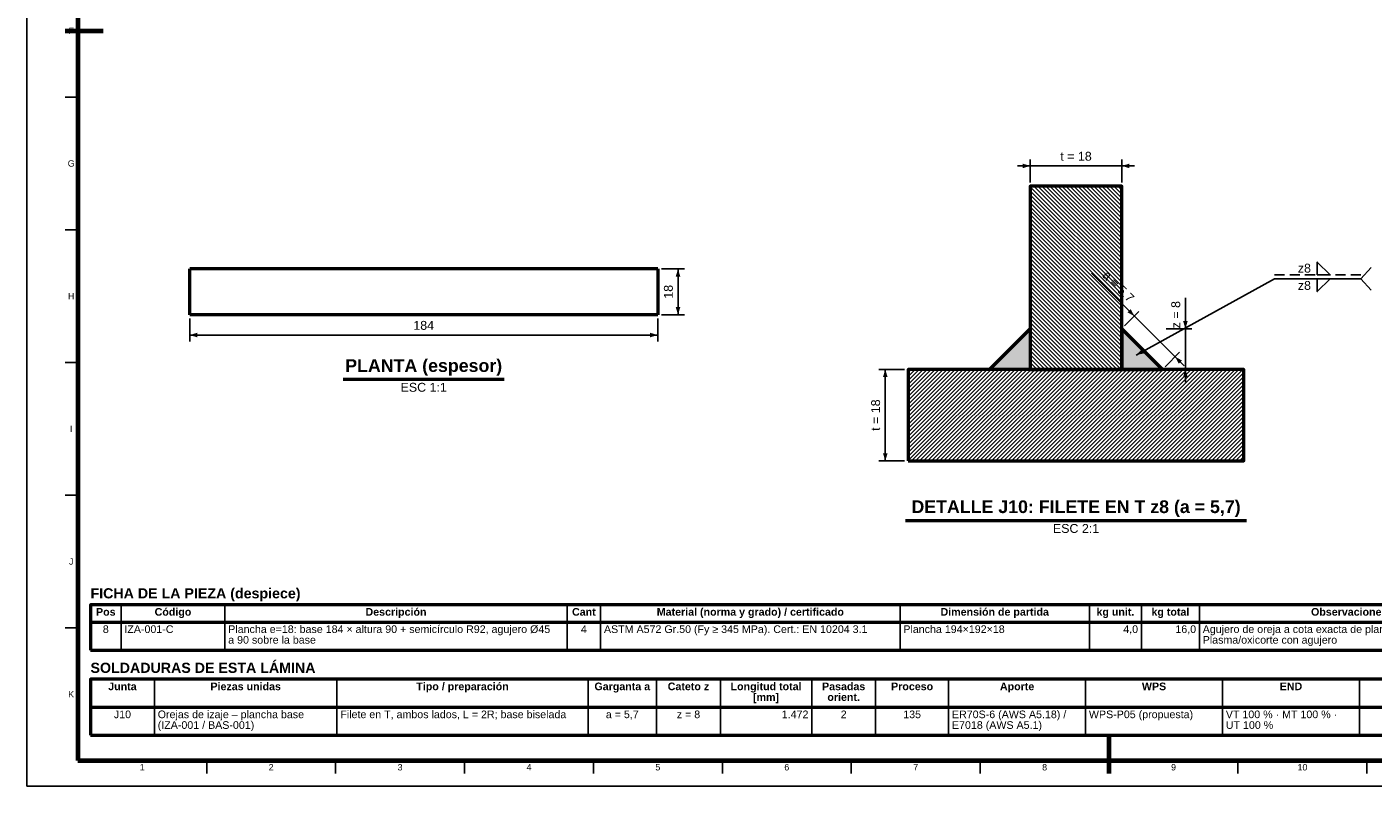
# Model space of a CAD drawing. Header units: millimetres. Extents: x 0 to 841, y 0 to 594.
# Tile 1 of 3: x 0 to 529, y 0 to 298. Entities that reach past the tile are written whole.
import ezdxf
from ezdxf.enums import TextEntityAlignment as Align

# ---------------------------------------------------------------- set-up
doc = ezdxf.new("R2010")
doc.units = ezdxf.units.MM
doc.linetypes.add('OCULTO', pattern=[6, 4, -2])
for name, color, linetype, lineweight in [('ACH', 7, 'CONTINUOUS', 13), ('COTA', 7, 'CONTINUOUS', 25), ('FINA', 7, 'CONTINUOUS', 25), ('MARCO', 7, 'CONTINUOUS', 70), ('OCU', 7, 'OCULTO', 25), ('TXT', 7, 'CONTINUOUS', 25), ('VIS', 7, 'CONTINUOUS', 50)]:
    doc.layers.add(name, color=color, linetype=linetype, lineweight=lineweight)
doc.styles.add('STD', font='LiberationSans-Regular.ttf')
doc.styles.add('STDB', font='LiberationSans-Bold.ttf')

msp = doc.modelspace()

# ---------------------------------------------------------------- hatches: boundary and pattern name
at = {"layer": 'ACH'}
h = msp.add_hatch(dxfattribs=at)
h.set_pattern_fill('ANSI31', scale=0.35, angle=90)
h.paths.add_polyline_path([(394.51, 163.85), (430.51, 163.85), (430.51, 235.85), (394.51, 235.85)])
h = msp.add_hatch(color=7, dxfattribs=at)
h.dxf.hatch_style = 1
h.paths.add_polyline_path([(394.51, 163.85), (378.51, 163.85), (394.51, 179.85)])
h = msp.add_hatch(color=7, dxfattribs=at)
h.dxf.hatch_style = 1
h.paths.add_polyline_path([(430.51, 163.85), (446.51, 163.85), (430.51, 179.85)])
h = msp.add_hatch(dxfattribs=at)
h.set_pattern_fill('ANSI31', scale=0.35)
h.paths.add_polyline_path([(346.51, 127.85), (478.51, 127.85), (478.51, 163.85), (346.51, 163.85)])

# ---------------------------------------------------------------- linework, layer by layer
at = {"layer": 'COTA'}
for p, q in [((394.51, 243.85), (389.51, 243.85)), ((394.51, 237.35), (394.51, 246.35)), ((394.51, 243.85), (430.51, 243.85)), ((430.51, 237.35), (430.51, 246.35)), ((430.51, 243.85), (435.51, 243.85)), ((249.51, 203.35), (258.51, 203.35)), ((256.01, 185.35), (256.01, 203.35)), ((435.46, 184.8), (418.62, 201.64)), ((524.51, 199.45), (528.51, 203.95)), ((436.11, 169.45), (490.51, 199.45)), ((490.51, 199.45), (524.51, 199.45)), ((524.51, 199.45), (528.51, 194.95)), ((455.51, 179.85), (455.51, 191.93)), ((249.51, 185.35), (258.51, 185.35)), ((431.57, 180.91), (437.22, 186.57)), ((435.46, 184.8), (431.92, 188.33)), ((64.01, 183.85), (64.01, 174.85)), ((248.01, 183.85), (248.01, 174.85)), ((435.46, 184.8), (451.46, 168.8)), ((455.51, 179.85), (455.51, 184.85)), ((64.01, 177.35), (248.01, 177.35)), ((448.01, 179.85), (458.01, 179.85)), ((455.51, 163.85), (455.51, 179.85)), ((447.57, 164.91), (453.22, 170.57)), ((451.46, 168.8), (454.99, 165.26)), ((345.01, 163.85), (335.01, 163.85)), ((337.51, 127.85), (337.51, 163.85)), ((448.01, 163.85), (458.01, 163.85)), ((455.51, 163.85), (455.51, 158.85)), ((345.01, 127.85), (335.01, 127.85))]:
    msp.add_line(p, q, dxfattribs=at)
for points in [[(507.38, 201.05), (507.38, 206.05), (512.38, 201.05)], [(507.38, 199.45), (507.38, 194.45), (512.38, 199.45)]]:
    msp.add_lwpolyline(points, close=True, dxfattribs=at)
for points in [[(394.51, 243.85), (391.51, 244.75), (391.51, 242.95)], [(430.51, 243.85), (433.51, 242.95), (433.51, 244.75)], [(256.01, 203.35), (255.11, 200.35), (256.91, 200.35)], [(256.01, 185.35), (256.91, 188.35), (255.11, 188.35)], [(435.46, 184.8), (433.97, 187.56), (432.7, 186.28)], [(455.51, 179.85), (456.41, 182.85), (454.61, 182.85)], [(64.01, 177.35), (67.01, 176.45), (67.01, 178.25)], [(248.01, 177.35), (245.01, 178.25), (245.01, 176.45)], [(436.11, 169.45), (439.17, 170.11), (438.3, 171.69)], [(451.46, 168.8), (452.94, 166.04), (454.21, 167.31)], [(337.51, 163.85), (336.61, 160.85), (338.41, 160.85)], [(455.51, 163.85), (454.61, 160.85), (456.41, 160.85)], [(337.51, 127.85), (338.41, 130.85), (336.61, 130.85)]]:
    msp.add_solid(points, dxfattribs=at)
at = {"layer": 'FINA'}
for p, q in [((20, 270.91), (15, 270.91)), ((20, 218.73), (15, 218.73)), ((20, 166.55), (15, 166.55)), ((20, 114.36), (15, 114.36)), ((37.01, 71.3), (37.01, 53.5)), ((77.85, 71.3), (77.85, 53.5)), ((212.38, 71.3), (212.38, 53.5)), ((225.59, 71.3), (225.59, 53.5)), ((343.31, 71.3), (343.31, 53.5)), ((417.78, 71.3), (417.78, 53.5)), ((438.2, 71.3), (438.2, 53.5)), ((461.02, 71.3), (461.02, 53.5)), ((25, 64.5), (646, 64.5)), ((20, 62.18), (15, 62.18)), ((50.13, 42), (50.13, 20)), ((121.92, 42), (121.92, 20)), ((220.63, 42), (220.63, 20)), ((247.55, 42), (247.55, 20)), ((272.68, 42), (272.68, 20)), ((308.58, 42), (308.58, 20)), ((333.71, 42), (333.71, 20)), ((362.42, 42), (362.42, 20)), ((416.27, 42), (416.27, 20)), ((470.11, 42), (470.11, 20)), ((523.95, 42), (523.95, 20)), ((25, 31), (646, 31)), ((70.69, 10), (70.69, 5)), ((121.38, 10), (121.38, 5)), ((172.06, 10), (172.06, 5)), ((222.75, 10), (222.75, 5)), ((273.44, 10), (273.44, 5)), ((324.12, 10), (324.12, 5)), ((374.81, 10), (374.81, 5)), ((425.5, 10), (425.5, 5)), ((476.19, 10), (476.19, 5)), ((526.88, 10), (526.88, 5))]:
    msp.add_line(p, q, dxfattribs=at)
msp.add_lwpolyline([(0, 0), (841, 0), (841, 594), (0, 594)], close=True, dxfattribs=at)
at = {"layer": 'MARCO'}
for p, q in [((15, 297), (30, 297)), ((425.5, 5), (425.5, 20))]:
    msp.add_line(p, q, dxfattribs=at)
msp.add_lwpolyline([(20, 10), (831, 10), (831, 584), (20, 584)], close=True, dxfattribs=at)
at = {"layer": 'OCU'}
msp.add_line((490.51, 201.05), (524.51, 201.05), dxfattribs=at)
at = {"layer": 'VIS'}
for p, q in [((124.31, 159.95), (187.71, 159.95)), ((345.44, 104.45), (479.58, 104.45)), ((25, 71.3), (25, 53.5)), ((25, 53.5), (646, 53.5)), ((25, 42), (25, 20)), ((25, 20), (646, 20))]:
    msp.add_line(p, q, dxfattribs=at)
for points in [[(394.51, 163.85), (430.51, 163.85), (430.51, 235.85), (394.51, 235.85)], [(394.51, 163.85), (378.51, 163.85), (394.51, 179.85)], [(394.51, 163.85), (378.51, 163.85), (394.51, 179.85)], [(430.51, 163.85), (446.51, 163.85), (430.51, 179.85)], [(430.51, 163.85), (446.51, 163.85), (430.51, 179.85)], [(346.51, 127.85), (478.51, 127.85), (478.51, 163.85), (346.51, 163.85)], [(25, 64.5), (646, 64.5), (646, 71.3), (25, 71.3)], [(25, 31), (646, 31), (646, 42), (25, 42)]]:
    msp.add_lwpolyline(points, close=True, dxfattribs=at)
for points in [[(64.01, 185.35), (64.01, 203.35)], [(248.01, 203.35), (247.41, 203.35), (246.8, 203.35), (246.2, 203.35), (245.6, 203.35), (245, 203.35), (244.4, 203.35), (243.8, 203.35), (243.2, 203.35), (242.6, 203.35), (241.99, 203.35), (241.39, 203.35), (240.79, 203.35), (240.19, 203.35), (239.59, 203.35), (238.99, 203.35), (238.39, 203.35), (237.78, 203.35), (237.18, 203.35), (236.58, 203.35), (235.98, 203.35), (235.38, 203.35), (234.78, 203.35), (234.18, 203.35), (233.58, 203.35), (232.97, 203.35), (232.37, 203.35), (231.77, 203.35), (231.17, 203.35), (230.57, 203.35), (229.97, 203.35), (229.37, 203.35), (228.77, 203.35), (228.16, 203.35), (227.56, 203.35), (226.96, 203.35), (226.36, 203.35), (225.76, 203.35), (225.16, 203.35), (224.56, 203.35), (223.95, 203.35), (223.35, 203.35), (222.75, 203.35), (222.15, 203.35), (221.55, 203.35), (220.95, 203.35), (220.35, 203.35), (219.75, 203.35), (219.14, 203.35), (218.54, 203.35), (217.94, 203.35), (217.34, 203.35), (216.74, 203.35), (216.14, 203.35), (215.54, 203.35), (214.93, 203.35), (214.33, 203.35), (213.73, 203.35), (213.13, 203.35), (212.53, 203.35), (211.93, 203.35), (211.33, 203.35), (210.73, 203.35), (210.12, 203.35), (209.52, 203.35), (208.92, 203.35), (208.32, 203.35), (207.72, 203.35), (207.12, 203.35), (206.52, 203.35), (205.92, 203.35), (205.31, 203.35), (204.71, 203.35), (204.11, 203.35), (203.51, 203.35), (202.91, 203.35), (202.31, 203.35), (201.71, 203.35), (201.1, 203.35), (200.5, 203.35), (199.9, 203.35), (199.3, 203.35), (198.7, 203.35), (198.1, 203.35), (197.5, 203.35), (196.9, 203.35), (196.29, 203.35), (195.69, 203.35), (195.09, 203.35), (194.49, 203.35), (193.89, 203.35), (193.29, 203.35), (192.69, 203.35), (192.09, 203.35), (191.48, 203.35), (190.88, 203.35), (190.28, 203.35), (189.68, 203.35), (189.08, 203.35), (188.48, 203.35), (187.88, 203.35), (187.27, 203.35), (186.67, 203.35), (186.07, 203.35), (185.47, 203.35), (184.87, 203.35), (184.27, 203.35), (183.67, 203.35), (183.07, 203.35), (182.46, 203.35), (181.86, 203.35), (181.26, 203.35), (180.66, 203.35), (180.06, 203.35), (179.46, 203.35), (178.86, 203.35), (178.26, 203.35), (177.65, 203.35), (177.05, 203.35), (176.45, 203.35), (175.85, 203.35), (175.25, 203.35), (174.65, 203.35), (174.05, 203.35), (173.44, 203.35), (172.84, 203.35), (172.24, 203.35), (171.64, 203.35), (171.04, 203.35), (170.44, 203.35), (169.84, 203.35), (169.24, 203.35), (168.63, 203.35), (168.03, 203.35), (167.43, 203.35), (166.83, 203.35), (166.23, 203.35), (165.63, 203.35), (165.03, 203.35), (164.43, 203.35), (163.82, 203.35), (163.22, 203.35), (162.62, 203.35), (162.02, 203.35), (161.42, 203.35), (160.82, 203.35), (160.22, 203.35), (159.61, 203.35), (159.01, 203.35), (158.41, 203.35), (157.81, 203.35), (157.21, 203.35), (156.61, 203.35), (156.01, 203.35), (155.41, 203.35), (154.8, 203.35), (154.2, 203.35), (153.6, 203.35), (153, 203.35), (152.4, 203.35), (151.8, 203.35), (151.2, 203.35), (150.6, 203.35), (149.99, 203.35), (149.39, 203.35), (148.79, 203.35), (148.19, 203.35), (147.59, 203.35), (146.99, 203.35), (146.39, 203.35), (145.78, 203.35), (145.18, 203.35), (144.58, 203.35), (143.98, 203.35), (143.38, 203.35), (142.78, 203.35), (142.18, 203.35), (141.58, 203.35), (140.97, 203.35), (140.37, 203.35), (139.77, 203.35), (139.17, 203.35), (138.57, 203.35), (137.97, 203.35), (137.37, 203.35), (136.77, 203.35), (136.16, 203.35), (135.56, 203.35), (134.96, 203.35), (134.36, 203.35), (133.76, 203.35), (133.16, 203.35), (132.56, 203.35), (131.95, 203.35), (131.35, 203.35), (130.75, 203.35), (130.15, 203.35), (129.55, 203.35), (128.95, 203.35), (128.35, 203.35), (127.75, 203.35), (127.14, 203.35), (126.54, 203.35), (125.94, 203.35), (125.34, 203.35), (124.74, 203.35), (124.14, 203.35), (123.54, 203.35), (122.93, 203.35), (122.33, 203.35), (121.73, 203.35), (121.13, 203.35), (120.53, 203.35), (119.93, 203.35), (119.33, 203.35), (118.73, 203.35), (118.12, 203.35), (117.52, 203.35), (116.92, 203.35), (116.32, 203.35), (115.72, 203.35), (115.12, 203.35), (114.52, 203.35), (113.92, 203.35), (113.31, 203.35), (112.71, 203.35), (112.11, 203.35), (111.51, 203.35), (110.91, 203.35), (110.31, 203.35), (109.71, 203.35), (109.1, 203.35), (108.5, 203.35), (107.9, 203.35), (107.3, 203.35), (106.7, 203.35), (106.1, 203.35), (105.5, 203.35), (104.9, 203.35), (104.29, 203.35), (103.69, 203.35), (103.09, 203.35), (102.49, 203.35), (101.89, 203.35), (101.29, 203.35), (100.69, 203.35), (100.09, 203.35), (99.48, 203.35), (98.88, 203.35), (98.28, 203.35), (97.68, 203.35), (97.08, 203.35), (96.48, 203.35), (95.88, 203.35), (95.27, 203.35), (94.67, 203.35), (94.07, 203.35), (93.47, 203.35), (92.87, 203.35), (92.27, 203.35), (91.67, 203.35), (91.07, 203.35), (90.46, 203.35), (89.86, 203.35), (89.26, 203.35), (88.66, 203.35), (88.06, 203.35), (87.46, 203.35), (86.86, 203.35), (86.26, 203.35), (85.65, 203.35), (85.05, 203.35), (84.45, 203.35), (83.85, 203.35), (83.25, 203.35), (82.65, 203.35), (82.05, 203.35), (81.44, 203.35), (80.84, 203.35), (80.24, 203.35), (79.64, 203.35), (79.04, 203.35), (78.44, 203.35), (77.84, 203.35), (77.24, 203.35), (76.63, 203.35), (76.03, 203.35), (75.43, 203.35), (74.83, 203.35), (74.23, 203.35), (73.63, 203.35), (73.03, 203.35), (72.43, 203.35), (71.82, 203.35), (71.22, 203.35), (70.62, 203.35), (70.02, 203.35), (69.42, 203.35), (68.82, 203.35), (68.22, 203.35), (67.61, 203.35), (67.01, 203.35), (66.41, 203.35), (65.81, 203.35), (65.21, 203.35), (64.61, 203.35), (64.01, 203.35)], [(248.01, 203.35), (248.01, 185.35)], [(248.01, 185.35), (247.41, 185.35), (246.8, 185.35), (246.2, 185.35), (245.6, 185.35), (245, 185.35), (244.4, 185.35), (243.8, 185.35), (243.2, 185.35), (242.6, 185.35), (241.99, 185.35), (241.39, 185.35), (240.79, 185.35), (240.19, 185.35), (239.59, 185.35), (238.99, 185.35), (238.39, 185.35), (237.78, 185.35), (237.18, 185.35), (236.58, 185.35), (235.98, 185.35), (235.38, 185.35), (234.78, 185.35), (234.18, 185.35), (233.58, 185.35), (232.97, 185.35), (232.37, 185.35), (231.77, 185.35), (231.17, 185.35), (230.57, 185.35), (229.97, 185.35), (229.37, 185.35), (228.77, 185.35), (228.16, 185.35), (227.56, 185.35), (226.96, 185.35), (226.36, 185.35), (225.76, 185.35), (225.16, 185.35), (224.56, 185.35), (223.95, 185.35), (223.35, 185.35), (222.75, 185.35), (222.15, 185.35), (221.55, 185.35), (220.95, 185.35), (220.35, 185.35), (219.75, 185.35), (219.14, 185.35), (218.54, 185.35), (217.94, 185.35), (217.34, 185.35), (216.74, 185.35), (216.14, 185.35), (215.54, 185.35), (214.93, 185.35), (214.33, 185.35), (213.73, 185.35), (213.13, 185.35), (212.53, 185.35), (211.93, 185.35), (211.33, 185.35), (210.73, 185.35), (210.12, 185.35), (209.52, 185.35), (208.92, 185.35), (208.32, 185.35), (207.72, 185.35), (207.12, 185.35), (206.52, 185.35), (205.92, 185.35), (205.31, 185.35), (204.71, 185.35), (204.11, 185.35), (203.51, 185.35), (202.91, 185.35), (202.31, 185.35), (201.71, 185.35), (201.1, 185.35), (200.5, 185.35), (199.9, 185.35), (199.3, 185.35), (198.7, 185.35), (198.1, 185.35), (197.5, 185.35), (196.9, 185.35), (196.29, 185.35), (195.69, 185.35), (195.09, 185.35), (194.49, 185.35), (193.89, 185.35), (193.29, 185.35), (192.69, 185.35), (192.09, 185.35), (191.48, 185.35), (190.88, 185.35), (190.28, 185.35), (189.68, 185.35), (189.08, 185.35), (188.48, 185.35), (187.88, 185.35), (187.27, 185.35), (186.67, 185.35), (186.07, 185.35), (185.47, 185.35), (184.87, 185.35), (184.27, 185.35), (183.67, 185.35), (183.07, 185.35), (182.46, 185.35), (181.86, 185.35), (181.26, 185.35), (180.66, 185.35), (180.06, 185.35), (179.46, 185.35), (178.86, 185.35), (178.26, 185.35), (177.65, 185.35), (177.05, 185.35), (176.45, 185.35), (175.85, 185.35), (175.25, 185.35), (174.65, 185.35), (174.05, 185.35), (173.44, 185.35), (172.84, 185.35), (172.24, 185.35), (171.64, 185.35), (171.04, 185.35), (170.44, 185.35), (169.84, 185.35), (169.24, 185.35), (168.63, 185.35), (168.03, 185.35), (167.43, 185.35), (166.83, 185.35), (166.23, 185.35), (165.63, 185.35), (165.03, 185.35), (164.43, 185.35), (163.82, 185.35), (163.22, 185.35), (162.62, 185.35), (162.02, 185.35), (161.42, 185.35), (160.82, 185.35), (160.22, 185.35), (159.61, 185.35), (159.01, 185.35), (158.41, 185.35), (157.81, 185.35), (157.21, 185.35), (156.61, 185.35), (156.01, 185.35), (155.41, 185.35), (154.8, 185.35), (154.2, 185.35), (153.6, 185.35), (153, 185.35), (152.4, 185.35), (151.8, 185.35), (151.2, 185.35), (150.6, 185.35), (149.99, 185.35), (149.39, 185.35), (148.79, 185.35), (148.19, 185.35), (147.59, 185.35), (146.99, 185.35), (146.39, 185.35), (145.78, 185.35), (145.18, 185.35), (144.58, 185.35), (143.98, 185.35), (143.38, 185.35), (142.78, 185.35), (142.18, 185.35), (141.58, 185.35), (140.97, 185.35), (140.37, 185.35), (139.77, 185.35), (139.17, 185.35), (138.57, 185.35), (137.97, 185.35), (137.37, 185.35), (136.77, 185.35), (136.16, 185.35), (135.56, 185.35), (134.96, 185.35), (134.36, 185.35), (133.76, 185.35), (133.16, 185.35), (132.56, 185.35), (131.95, 185.35), (131.35, 185.35), (130.75, 185.35), (130.15, 185.35), (129.55, 185.35), (128.95, 185.35), (128.35, 185.35), (127.75, 185.35), (127.14, 185.35), (126.54, 185.35), (125.94, 185.35), (125.34, 185.35), (124.74, 185.35), (124.14, 185.35), (123.54, 185.35), (122.93, 185.35), (122.33, 185.35), (121.73, 185.35), (121.13, 185.35), (120.53, 185.35), (119.93, 185.35), (119.33, 185.35), (118.73, 185.35), (118.12, 185.35), (117.52, 185.35), (116.92, 185.35), (116.32, 185.35), (115.72, 185.35), (115.12, 185.35), (114.52, 185.35), (113.92, 185.35), (113.31, 185.35), (112.71, 185.35), (112.11, 185.35), (111.51, 185.35), (110.91, 185.35), (110.31, 185.35), (109.71, 185.35), (109.1, 185.35), (108.5, 185.35), (107.9, 185.35), (107.3, 185.35), (106.7, 185.35), (106.1, 185.35), (105.5, 185.35), (104.9, 185.35), (104.29, 185.35), (103.69, 185.35), (103.09, 185.35), (102.49, 185.35), (101.89, 185.35), (101.29, 185.35), (100.69, 185.35), (100.09, 185.35), (99.48, 185.35), (98.88, 185.35), (98.28, 185.35), (97.68, 185.35), (97.08, 185.35), (96.48, 185.35), (95.88, 185.35), (95.27, 185.35), (94.67, 185.35), (94.07, 185.35), (93.47, 185.35), (92.87, 185.35), (92.27, 185.35), (91.67, 185.35), (91.07, 185.35), (90.46, 185.35), (89.86, 185.35), (89.26, 185.35), (88.66, 185.35), (88.06, 185.35), (87.46, 185.35), (86.86, 185.35), (86.26, 185.35), (85.65, 185.35), (85.05, 185.35), (84.45, 185.35), (83.85, 185.35), (83.25, 185.35), (82.65, 185.35), (82.05, 185.35), (81.44, 185.35), (80.84, 185.35), (80.24, 185.35), (79.64, 185.35), (79.04, 185.35), (78.44, 185.35), (77.84, 185.35), (77.24, 185.35), (76.63, 185.35), (76.03, 185.35), (75.43, 185.35), (74.83, 185.35), (74.23, 185.35), (73.63, 185.35), (73.03, 185.35), (72.43, 185.35), (71.82, 185.35), (71.22, 185.35), (70.62, 185.35), (70.02, 185.35), (69.42, 185.35), (68.82, 185.35), (68.22, 185.35), (67.61, 185.35), (67.01, 185.35), (66.41, 185.35), (65.81, 185.35), (65.21, 185.35), (64.61, 185.35), (64.01, 185.35)]]:
    msp.add_lwpolyline(points, dxfattribs=at)

# ---------------------------------------------------------------- texts
at = {"layer": 'TXT'}
for s, height, style, p in [('F', 2.5, 'STD', (17.4, 297)), ('G', 2.5, 'STD', (17.4, 244.82)), ('H', 2.5, 'STD', (17.4, 192.64)), ('I', 2.5, 'STD', (17.4, 140.45)), ('J', 2.5, 'STD', (17.4, 88.27)), ('Pos', 3, 'STDB', (31.01, 68.5)), ('Código', 3, 'STDB', (57.43, 68.5)), ('Descripción', 3, 'STDB', (145.12, 68.5)), ('Cant', 3, 'STDB', (218.99, 68.5)), ('Material (norma y grado) / certificado', 3, 'STDB', (284.45, 68.5)), ('Dimensión de partida', 3, 'STDB', (380.54, 68.5)), ('kg unit.', 3, 'STDB', (427.99, 68.5)), ('kg total', 3, 'STDB', (449.61, 68.5)), ('Observaciones / tratamiento', 3, 'STDB', (533.09, 68.5)), ('8', 3, 'STD', (31.01, 61.7)), ('4', 3, 'STD', (218.99, 61.7)), ('K', 2.5, 'STD', (17.4, 36.09)), ('Junta', 3, 'STDB', (37.56, 39.2)), ('Piezas unidas', 3, 'STDB', (86.02, 39.2)), ('Tipo / preparación', 3, 'STDB', (171.28, 39.2)), ('Garganta a', 3, 'STDB', (234.09, 39.2)), ('Cateto z', 3, 'STDB', (260.12, 39.2)), ('Longitud total', 3, 'STDB', (290.63, 39.2)), ('Pasadas', 3, 'STDB', (321.14, 39.2)), ('Proceso', 3, 'STDB', (348.06, 39.2)), ('Aporte', 3, 'STDB', (389.34, 39.2)), ('WPS', 3, 'STDB', (443.19, 39.2)), ('END', 3, 'STDB', (497.03, 39.2)), ('[mm]', 3, 'STDB', (290.63, 35)), ('orient.', 3, 'STDB', (321.14, 35)), ('J10', 3, 'STD', (37.56, 28.2)), ('a = 5,7', 3, 'STD', (234.09, 28.2)), ('z = 8', 3, 'STD', (260.12, 28.2)), ('2', 3, 'STD', (321.14, 28.2)), ('135', 3, 'STD', (348.06, 28.2)), ('1', 2.5, 'STD', (45.34, 7.4)), ('2', 2.5, 'STD', (96.03, 7.4)), ('3', 2.5, 'STD', (146.72, 7.4)), ('4', 2.5, 'STD', (197.41, 7.4)), ('5', 2.5, 'STD', (248.09, 7.4)), ('6', 2.5, 'STD', (298.78, 7.4)), ('7', 2.5, 'STD', (349.47, 7.4)), ('8', 2.5, 'STD', (400.16, 7.4)), ('9', 2.5, 'STD', (450.84, 7.4)), ('10', 2.5, 'STD', (501.53, 7.4))]:
    msp.add_text(s, height=height, dxfattribs=dict(at, style=style)).set_placement(p, align=Align.MIDDLE_CENTER)
for s, height, style, p in [('t = 18', 3.5, 'STD', (412.51, 244.85)), ('184', 3.5, 'STD', (156.01, 178.35)), ('PLANTA (espesor)', 5, 'STDB', (156.01, 161.35)), ('DETALLE J10: FILETE EN T z8 (a = 5,7)', 5, 'STDB', (412.51, 105.85))]:
    msp.add_text(s, height=height, dxfattribs=dict(at, style=style)).set_placement(p, align=Align.BOTTOM_CENTER)
at = {"layer": 'TXT', "style": 'STD'}
for s, rotation, p in [('a = 5,7', -45, (427.19, 194.48)), ('18', 90, (255.01, 194.35)), ('z = 8', 90, (454.51, 185.35)), ('t = 18', 90, (336.51, 145.85))]:
    msp.add_text(s, height=3.5, rotation=rotation, dxfattribs=at).set_placement(p, align=Align.BOTTOM_CENTER)
for s, height, p in [('z8', 3.5, (504.88, 203.65)), ('z8', 3.5, (504.88, 196.85)), ('4,0', 3, (436.9, 61.7)), ('16,0', 3, (459.72, 61.7)), ('1.472', 3, (307.28, 28.2))]:
    msp.add_text(s, height=height, dxfattribs=at).set_placement(p, align=Align.MIDDLE_RIGHT)
for s, p in [('ESC 1:1', (156.01, 158.55)), ('ESC 2:1', (412.51, 103.05))]:
    msp.add_text(s, height=3.5, dxfattribs=at).set_placement(p, align=Align.TOP_CENTER)
at = {"layer": 'TXT', "style": 'STDB'}
for s, p in [('FICHA DE LA PIEZA (despiece)', (25, 77.8)), ('SOLDADURAS DE ESTA LÁMINA', (25, 48.5))]:
    msp.add_text(s, height=4, dxfattribs=at).set_placement(p, align=Align.TOP_LEFT)
at = {"layer": 'TXT', "style": 'STD'}
for s, p in [('Plancha e=18: base 184 × altura 90 + semicírculo R92, agujero Ø45', (79.15, 61.7)), ('ASTM A572 Gr.50 (Fy ≥ 345 MPa). Cert.: EN 10204 3.1', (226.89, 61.7)), ('IZA-001-C', (38.31, 61.7)), ('a 90 sobre la base', (79.15, 57.5)), ('Plancha 194×192×18', (344.61, 61.7)), ('Agujero de oreja a cota exacta de plantilla; grillete con pasador ≤ d − 3;', (462.32, 61.7)), ('Plasma/oxicorte con agujero', (462.32, 57.5)), ('Orejas de izaje – plancha base', (51.43, 28.2)), ('Filete en T, ambos lados, L = 2R; base biselada', (123.22, 28.2)), ('ER70S-6 (AWS A5.18) /', (363.72, 28.2)), ('WPS-P05 (propuesta)', (417.57, 28.2)), ('VT 100 % · MT 100 % ·', (471.41, 28.2)), ('(IZA-001 / BAS-001)', (51.43, 24)), ('E7018 (AWS A5.1)', (363.72, 24)), ('UT 100 %', (471.41, 24))]:
    msp.add_text(s, height=3, dxfattribs=at).set_placement(p, align=Align.MIDDLE_LEFT)

doc.saveas('drawing.dxf')
